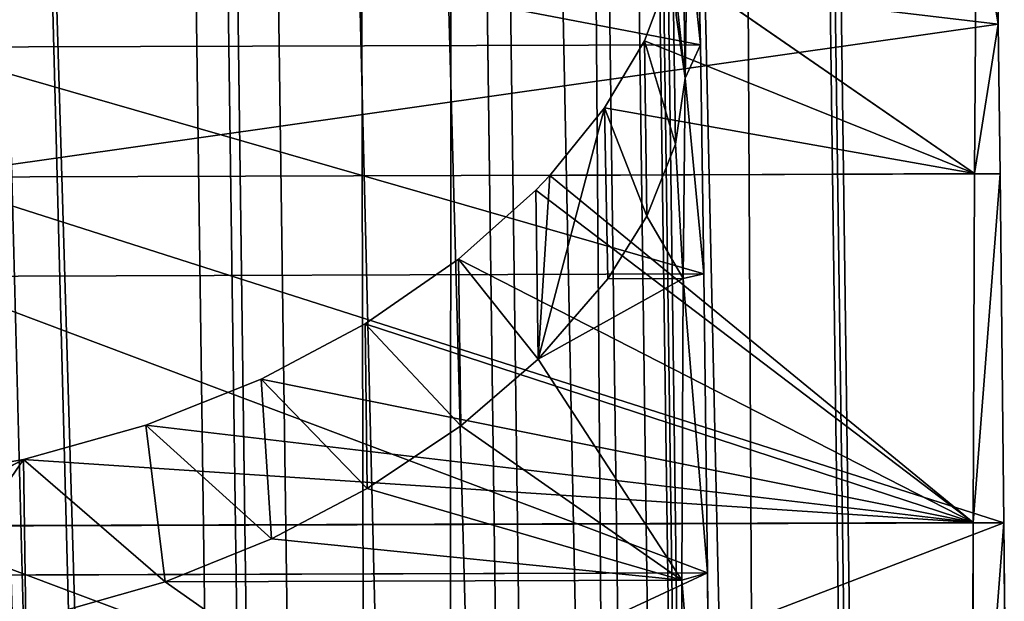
# Model space of a CAD drawing. Extents: x 0 to 230, y 0 to 588.
# Tile 208 of 256: x 112.93 to 118.96, y 223.67 to 227.23. Entities that reach past the tile are written whole.
import ezdxf

# ---------------------------------------------------------------- set-up
doc = ezdxf.new("R2010")
doc.units = 0
doc.header["$LTSCALE"] = 25.4
doc.layers.get('0').update_dxf_attribs({"color": 13, "linetype": 'CONTINUOUS'})

# ---------------------------------------------------------------- blocks, each defined once
blk = doc.blocks.new('VIPER-I-6512-6513_STL_3')
at = {"color": 250}
for p, q in [((-14.1629, 310.9639, 751.3073), (-12.0335, 153.2887, 501.9903)), ((-14.1629, 310.9639, 751.3073), (-12.0335, 153.2887, 501.9903)), ((-12.3297, 152.4043, 502.547), (-14.4591, 310.0796, 751.8641)), ((-12.3297, 152.4043, 502.547), (-14.4591, 310.0796, 751.8641)), ((-11.9404, 309.8515, 752.0298), (-9.811, 152.1763, 502.7127)), ((-11.9404, 309.8515, 752.0298), (-9.811, 152.1763, 502.7127)), ((-10.59, 151.5336, 503.1125), (-12.7194, 309.2088, 752.4296)), ((-10.59, 151.5336, 503.1125), (-12.7194, 309.2088, 752.4296)), ((-10.6788, 307.9464, 753.2454), (-8.5494, 150.2712, 503.9284)), ((-10.6788, 307.9464, 753.2454), (-8.5494, 150.2712, 503.9284)), ((-9.6025, 150.0424, 504.0641), (-11.7319, 307.7176, 753.3811)), ((-9.6025, 150.0424, 504.0641), (-11.7319, 307.7176, 753.3811)), ((-11.7611, 306.0054, 754.4637), (-9.6317, 148.3302, 505.1467)), ((-11.7611, 306.0054, 754.4637), (-9.6317, 148.3302, 505.1467)), ((-10.7161, 305.7591, 754.6284), (-8.5867, 148.0839, 505.3114)), ((-10.7161, 305.7591, 754.6284), (-8.5867, 148.0839, 505.3114)), ((-10.6698, 146.8558, 506.0703), (-12.7992, 304.531, 755.3873)), ((-10.6698, 146.8558, 506.0703), (-12.7992, 304.531, 755.3873)), ((-12.0423, 303.8755, 755.8083), (-9.9129, 146.2003, 506.4913)), ((-12.0423, 303.8755, 755.8083), (-9.9129, 146.2003, 506.4913)), ((-12.4387, 146.0143, 506.5873), (-14.5681, 303.6895, 755.9044)), ((-12.4387, 146.0143, 506.5873), (-14.5681, 303.6895, 755.9044)), ((-14.3021, 302.8005, 756.4689), (-12.1727, 145.1253, 507.1519)), ((-14.3021, 302.8005, 756.4689), (-12.1727, 145.1253, 507.1519)), ((-10.5706, 235.8726, 626.7093), (-10.5924, 236.8083, 629.5939)), ((-10.5706, 235.8726, 626.7093), (-10.5924, 236.8083, 629.5939)), ((-8.8919, 235.0838, 645.7734), (-8.8798, 236.8039, 643.053)), ((-8.8919, 235.0838, 645.7734), (-8.8798, 236.8039, 643.053)), ((-8.7473, 235.9979, 623.0696), (-15.3588, 236.782, 624.4215)), ((-8.7473, 235.9979, 623.0696), (-15.3588, 236.782, 624.4215)), ((-10.6797, 236.7981, 643.0413), (-10.6645, 235.6682, 641.2547)), ((-10.6797, 236.7981, 643.0413), (-10.6645, 235.6682, 641.2547)), ((-8.7589, 236.8033, 624.4644), (-8.7473, 235.9979, 623.0696)), ((-8.7589, 236.8033, 624.4644), (-8.7473, 235.9979, 623.0696)), ((-10.6504, 236.6282, 638.606), (-10.6645, 235.6682, 641.2547)), ((-10.6504, 236.6282, 638.606), (-10.6645, 235.6682, 641.2547)), ((-10.7391, 236.359, 643.8331), (-10.9127, 235.8955, 644.5859)), ((-10.7391, 236.359, 643.8331), (-10.9127, 235.8955, 644.5859)), ((-8.8919, 235.0838, 645.7734), (-10.7391, 236.359, 643.8331)), ((-8.8919, 235.0838, 645.7734), (-10.7391, 236.359, 643.8331)), ((-10.7391, 236.359, 643.8331), (-10.7234, 235.2638, 642.0897)), ((-10.7391, 236.359, 643.8331), (-10.7234, 235.2638, 642.0897)), ((-10.6645, 235.6682, 641.2547), (-10.7183, 236.0528, 640.3391)), ((-10.6645, 235.6682, 641.2547), (-10.7183, 236.0528, 640.3391)), ((-8.7473, 235.9979, 623.0696), (-15.3355, 235.0616, 621.7013)), ((-8.7473, 235.9979, 623.0696), (-15.3355, 235.0616, 621.7013)), ((-8.7473, 235.9979, 623.0696), (-8.7357, 235.0829, 621.7442)), ((-8.7473, 235.9979, 623.0696), (-8.7357, 235.0829, 621.7442)), ((-15.3705, 235.8571, 626.6781), (-10.5706, 235.8726, 626.7093)), ((-15.3705, 235.8571, 626.6781), (-10.5706, 235.8726, 626.7093)), ((-10.9127, 235.8955, 644.5859), (-11.157, 235.4853, 645.1943)), ((-10.9127, 235.8955, 644.5859), (-11.157, 235.4853, 645.1943)), ((-10.9127, 235.8955, 644.5859), (-8.8919, 235.0838, 645.7734)), ((-10.9127, 235.8955, 644.5859), (-8.8919, 235.0838, 645.7734)), ((-10.9127, 235.8955, 644.5859), (-10.8983, 234.8236, 642.8909)), ((-10.9127, 235.8955, 644.5859), (-10.8983, 234.8236, 642.8909)), ((-10.5486, 234.4708, 624.0201), (-10.5706, 235.8726, 626.7093)), ((-10.5486, 234.4708, 624.0201), (-10.5706, 235.8726, 626.7093)), ((-10.7234, 235.2638, 642.0897), (-10.6645, 235.6682, 641.2547)), ((-10.7234, 235.2638, 642.0897), (-10.6645, 235.6682, 641.2547)), ((-10.6645, 235.6682, 641.2547), (-10.6753, 234.4415, 643.5214)), ((-10.6645, 235.6682, 641.2547), (-10.6753, 234.4415, 643.5214)), ((-11.157, 235.4853, 645.1943), (-11.5639, 233.9495, 644.2446)), ((-11.157, 235.4853, 645.1943), (-11.5639, 233.9495, 644.2446)), ((-11.157, 235.4853, 645.1943), (-11.4921, 235.0724, 645.7604)), ((-11.157, 235.4853, 645.1943), (-11.4921, 235.0724, 645.7604)), ((-11.157, 235.4853, 645.1943), (-8.8919, 235.0838, 645.7734)), ((-11.157, 235.4853, 645.1943), (-8.8919, 235.0838, 645.7734)), ((-11.157, 235.4853, 645.1943), (-11.1374, 234.44, 643.5184)), ((-11.157, 235.4853, 645.1943), (-11.1374, 234.44, 643.5184)), ((-10.8983, 234.8236, 642.8909), (-10.7234, 235.2638, 642.0897)), ((-10.8983, 234.8236, 642.8909), (-10.7234, 235.2638, 642.0897)), ((-10.6753, 234.4415, 643.5214), (-10.7234, 235.2638, 642.0897)), ((-10.6753, 234.4415, 643.5214), (-10.7234, 235.2638, 642.0897)), ((-8.7357, 235.0829, 621.7442), (-15.3355, 235.0616, 621.7013)), ((-8.7357, 235.0829, 621.7442), (-15.3355, 235.0616, 621.7013)), ((-11.4921, 235.0724, 645.7604), (-11.5779, 234.9826, 645.8781)), ((-11.4921, 235.0724, 645.7604), (-11.5779, 234.9826, 645.8781)), ((-11.4921, 235.0724, 645.7604), (-11.5639, 233.9495, 644.2446)), ((-11.4921, 235.0724, 645.7604), (-11.5639, 233.9495, 644.2446)), ((-11.4921, 235.0724, 645.7604), (-8.8919, 235.0838, 645.7734)), ((-11.4921, 235.0724, 645.7604), (-8.8919, 235.0838, 645.7734)), ((-11.4921, 235.0724, 645.7604), (-8.9007, 232.9495, 648.1827)), ((-11.4921, 235.0724, 645.7604), (-8.9007, 232.9495, 648.1827)), ((-8.9007, 232.9495, 648.1827), (-8.8919, 235.0838, 645.7734)), ((-8.9007, 232.9495, 648.1827), (-8.8919, 235.0838, 645.7734)), ((-8.7357, 235.0829, 621.7442), (-8.7132, 232.9485, 619.3352)), ((-8.7357, 235.0829, 621.7442), (-8.7132, 232.9485, 619.3352)), ((-11.5779, 234.9826, 645.8781), (-12.0514, 234.5602, 646.4073)), ((-11.5779, 234.9826, 645.8781), (-12.0514, 234.5602, 646.4073)), ((-11.5779, 234.9826, 645.8781), (-8.9007, 232.9495, 648.1827)), ((-11.5779, 234.9826, 645.8781), (-8.9007, 232.9495, 648.1827)), ((-11.5779, 234.9826, 645.8781), (-11.5639, 233.9495, 644.2446)), ((-11.5779, 234.9826, 645.8781), (-11.5639, 233.9495, 644.2446)), ((-11.1374, 234.44, 643.5184), (-10.8983, 234.8236, 642.8909)), ((-11.1374, 234.44, 643.5184), (-10.8983, 234.8236, 642.8909)), ((-10.6753, 234.4415, 643.5214), (-10.8983, 234.8236, 642.8909)), ((-10.6753, 234.4415, 643.5214), (-10.8983, 234.8236, 642.8909)), ((-12.0514, 234.5602, 646.4073), (-12.6229, 234.1655, 646.8688)), ((-12.0514, 234.5602, 646.4073), (-12.6229, 234.1655, 646.8688)), ((-8.9007, 232.9495, 648.1827), (-12.0514, 234.5602, 646.4073)), ((-8.9007, 232.9495, 648.1827), (-12.0514, 234.5602, 646.4073)), ((-12.0514, 234.5602, 646.4073), (-12.0374, 233.5409, 644.7952)), ((-12.0514, 234.5602, 646.4073), (-12.0374, 233.5409, 644.7952)), ((-15.3485, 234.4553, 623.9889), (-10.5486, 234.4708, 624.0201)), ((-15.3485, 234.4553, 623.9889), (-10.5486, 234.4708, 624.0201)), ((-10.527, 232.6419, 621.601), (-10.5486, 234.4708, 624.0201)), ((-10.527, 232.6419, 621.601), (-10.5486, 234.4708, 624.0201)), ((-11.5639, 233.9495, 644.2446), (-10.6753, 234.4415, 643.5214)), ((-11.5639, 233.9495, 644.2446), (-10.6753, 234.4415, 643.5214)), ((-11.5639, 233.9495, 644.2446), (-11.1374, 234.44, 643.5184)), ((-11.5639, 233.9495, 644.2446), (-11.1374, 234.44, 643.5184)), ((-11.1374, 234.44, 643.5184), (-10.6753, 234.4415, 643.5214)), ((-11.1374, 234.44, 643.5184), (-10.6753, 234.4415, 643.5214)), ((-10.6753, 234.4415, 643.5214), (-10.6851, 232.5964, 645.9451)), ((-10.6753, 234.4415, 643.5214), (-10.6851, 232.5964, 645.9451)), ((-12.6229, 234.1655, 646.8688), (-13.2582, 233.8273, 647.2411)), ((-12.6229, 234.1655, 646.8688), (-13.2582, 233.8273, 647.2411)), ((-12.6229, 234.1655, 646.8688), (-8.9007, 232.9495, 648.1827)), ((-12.6229, 234.1655, 646.8688), (-8.9007, 232.9495, 648.1827)), ((-12.6229, 234.1655, 646.8688), (-12.6093, 233.1569, 645.274)), ((-12.6229, 234.1655, 646.8688), (-12.6093, 233.1569, 645.274)), ((-12.0374, 233.5409, 644.7952), (-11.5639, 233.9495, 644.2446)), ((-12.0374, 233.5409, 644.7952), (-11.5639, 233.9495, 644.2446)), ((-11.5639, 233.9495, 644.2446), (-10.6851, 232.5964, 645.9451)), ((-11.5639, 233.9495, 644.2446), (-10.6851, 232.5964, 645.9451)), ((-13.2582, 233.8273, 647.2411), (-13.9655, 233.5448, 647.5362)), ((-13.2582, 233.8273, 647.2411), (-13.9655, 233.5448, 647.5362)), ((-13.2582, 233.8273, 647.2411), (-8.9007, 232.9495, 648.1827)), ((-13.2582, 233.8273, 647.2411), (-8.9007, 232.9495, 648.1827)), ((-13.2582, 233.8273, 647.2411), (-13.196, 232.849, 645.6337)), ((-13.2582, 233.8273, 647.2411), (-13.196, 232.849, 645.6337)), ((-13.2582, 233.8273, 647.2411), (-12.6093, 233.1569, 645.274)), ((-13.2582, 233.8273, 647.2411), (-12.6093, 233.1569, 645.274)), ((-13.9655, 233.5448, 647.5362), (-14.714, 233.3344, 647.746)), ((-13.9655, 233.5448, 647.5362), (-14.714, 233.3344, 647.746)), ((-13.9655, 233.5448, 647.5362), (-8.9007, 232.9495, 648.1827)), ((-13.9655, 233.5448, 647.5362), (-8.9007, 232.9495, 648.1827)), ((-13.9655, 233.5448, 647.5362), (-13.8459, 232.5862, 645.9246)), ((-13.9655, 233.5448, 647.5362), (-13.8459, 232.5862, 645.9246)), ((-13.9655, 233.5448, 647.5362), (-13.196, 232.849, 645.6337)), ((-13.9655, 233.5448, 647.5362), (-13.196, 232.849, 645.6337)), ((-12.6093, 233.1569, 645.274), (-12.0374, 233.5409, 644.7952)), ((-12.6093, 233.1569, 645.274), (-12.0374, 233.5409, 644.7952)), ((-12.0374, 233.5409, 644.7952), (-10.6851, 232.5964, 645.9451)), ((-12.0374, 233.5409, 644.7952), (-10.6851, 232.5964, 645.9451)), ((-15.5005, 232.9282, 648.1398), (-14.714, 233.3344, 647.746)), ((-15.5005, 232.9282, 648.1398), (-14.714, 233.3344, 647.746)), ((-14.714, 233.3344, 647.746), (-15.4997, 233.1993, 647.8743)), ((-14.714, 233.3344, 647.746), (-15.4997, 233.1993, 647.8743)), ((-14.714, 233.3344, 647.746), (-8.9007, 232.9495, 648.1827)), ((-14.714, 233.3344, 647.746), (-8.9007, 232.9495, 648.1827)), ((-14.714, 233.3344, 647.746), (-14.7002, 232.3437, 646.1793)), ((-14.714, 233.3344, 647.746), (-14.7002, 232.3437, 646.1793)), ((-14.714, 233.3344, 647.746), (-13.8459, 232.5862, 645.9246)), ((-14.714, 233.3344, 647.746), (-13.8459, 232.5862, 645.9246)), ((-13.196, 232.849, 645.6337), (-12.6093, 233.1569, 645.274)), ((-13.196, 232.849, 645.6337), (-12.6093, 233.1569, 645.274)), ((-12.6093, 233.1569, 645.274), (-10.6851, 232.5964, 645.9451)), ((-12.6093, 233.1569, 645.274), (-10.6851, 232.5964, 645.9451)), ((-15.5005, 232.9282, 648.1398), (-8.9007, 232.9495, 648.1827)), ((-15.5005, 232.9282, 648.1398), (-8.9007, 232.9495, 648.1827)), ((-8.7132, 232.9485, 619.3352), (-15.313, 232.9272, 619.2923)), ((-8.7132, 232.9485, 619.3352), (-15.313, 232.9272, 619.2923)), ((-8.9059, 230.4564, 650.2184), (-8.9007, 232.9495, 648.1827)), ((-8.9059, 230.4564, 650.2184), (-8.9007, 232.9495, 648.1827)), ((-8.7132, 232.9485, 619.3352), (-8.6919, 230.4552, 617.2997)), ((-8.7132, 232.9485, 619.3352), (-8.6919, 230.4552, 617.2997)), ((-13.8459, 232.5862, 645.9246), (-13.196, 232.849, 645.6337)), ((-13.8459, 232.5862, 645.9246), (-13.196, 232.849, 645.6337)), ((-10.6851, 232.5964, 645.9451), (-13.196, 232.849, 645.6337)), ((-10.6851, 232.5964, 645.9451), (-13.196, 232.849, 645.6337)), ((-15.3268, 232.6264, 621.5698), (-10.527, 232.6419, 621.601)), ((-15.3268, 232.6264, 621.5698), (-10.527, 232.6419, 621.601)), ((-14.7002, 232.3437, 646.1793), (-13.8459, 232.5862, 645.9246)), ((-14.7002, 232.3437, 646.1793), (-13.8459, 232.5862, 645.9246)), ((-10.6851, 232.5964, 645.9451), (-13.8459, 232.5862, 645.9246)), ((-10.6851, 232.5964, 645.9451), (-13.8459, 232.5862, 645.9246)), ((-10.6914, 230.3729, 648.0271), (-13.8459, 232.5862, 645.9246)), ((-10.6914, 230.3729, 648.0271), (-13.8459, 232.5862, 645.9246)), ((-10.6851, 232.5964, 645.9451), (-10.6914, 230.3729, 648.0271)), ((-10.6851, 232.5964, 645.9451), (-10.6914, 230.3729, 648.0271)), ((-10.5063, 230.4367, 619.5191), (-10.527, 232.6419, 621.601)), ((-10.5063, 230.4367, 619.5191), (-10.527, 232.6419, 621.601))]:
    blk.add_line(p, q, dxfattribs=at)
at = {"color": 7}
mesh = blk.add_polyface(dxfattribs=at)
corners = [(-16.8812, 152.2352, 502.6151), (-16.7507, 310.9854, 751.2716), (-14.6214, 153.3102, 501.9546), (-19.0105, 309.9104, 751.9321)]
mesh.append_faces([[corners[k] for k in face] for face in [(0, 1, 2), (1, 0, 3)]], dxfattribs={"vtx0": -1, "color": 7})
mesh = blk.add_polyface(dxfattribs=at)
corners = [(-16.7507, 310.9854, 751.2716), (-12.0335, 153.2887, 501.9903), (-14.6214, 153.3102, 501.9546), (-14.1629, 310.9639, 751.3073)]
mesh.append_faces([[corners[k] for k in face] for face in [(0, 1, 2), (1, 0, 3)]], dxfattribs={"vtx0": -1, "color": 7})
mesh = blk.add_polyface(dxfattribs=at)
corners = [(-14.1629, 310.9639, 751.3073), (-9.811, 152.1763, 502.7127), (-12.0335, 153.2887, 501.9903), (-11.9404, 309.8515, 752.0298)]
mesh.append_faces([[corners[k] for k in face] for face in [(0, 1, 2), (1, 0, 3)]], dxfattribs={"vtx0": -1, "color": 7})
mesh = blk.add_polyface(dxfattribs=at)
corners = [(-16.4848, 310.0964, 751.8361), (-16.1243, 151.5797, 503.0361), (-14.3554, 152.4212, 502.5191), (-18.2537, 309.2549, 752.3531)]
mesh.append_faces([[corners[k] for k in face] for face in [(0, 1, 2), (1, 0, 3)]], dxfattribs={"vtx0": -1, "color": 7})
mesh = blk.add_polyface(dxfattribs=at)
corners = [(-12.3297, 152.4043, 502.547), (-16.4848, 310.0964, 751.8361), (-14.3554, 152.4212, 502.5191), (-14.4591, 310.0796, 751.8641)]
mesh.append_faces([[corners[k] for k in face] for face in [(0, 1, 2), (1, 0, 3)]], dxfattribs={"vtx0": -1, "color": 7})
mesh = blk.add_polyface(dxfattribs=at)
corners = [(-10.59, 151.5336, 503.1125), (-14.4591, 310.0796, 751.8641), (-12.3297, 152.4043, 502.547), (-12.7194, 309.2088, 752.4296)]
mesh.append_faces([[corners[k] for k in face] for face in [(0, 1, 2), (1, 0, 3)]], dxfattribs={"vtx0": -1, "color": 7})
mesh = blk.add_polyface(dxfattribs=at)
corners = [(-9.811, 152.1763, 502.7127), (-10.6788, 307.9464, 753.2454), (-8.5494, 150.2712, 503.9284), (-11.9404, 309.8515, 752.0298)]
mesh.append_faces([[corners[k] for k in face] for face in [(0, 1, 2), (1, 0, 3)]], dxfattribs={"vtx0": -1, "color": 7})
mesh = blk.add_polyface(dxfattribs=at)
corners = [(-11.7319, 307.7176, 753.3811), (-10.59, 151.5336, 503.1125), (-9.6025, 150.0424, 504.0641), (-12.7194, 309.2088, 752.4296)]
mesh.append_faces([[corners[k] for k in face] for face in [(0, 1, 2), (1, 0, 3)]], dxfattribs={"vtx0": -1, "color": 7})
mesh = blk.add_polyface(dxfattribs=at)
corners = [(-8.5494, 150.2712, 503.9284), (-10.7161, 305.7591, 754.6284), (-8.5867, 148.0839, 505.3114), (-10.6788, 307.9464, 753.2454)]
mesh.append_faces([[corners[k] for k in face] for face in [(0, 1, 2), (1, 0, 3)]], dxfattribs={"vtx0": -1, "color": 7})
mesh = blk.add_polyface(dxfattribs=at)
corners = [(-11.7611, 306.0054, 754.4637), (-9.6025, 150.0424, 504.0641), (-9.6317, 148.3302, 505.1467), (-11.7319, 307.7176, 753.3811)]
mesh.append_faces([[corners[k] for k in face] for face in [(0, 1, 2), (1, 0, 3)]], dxfattribs={"vtx0": -1, "color": 7})
mesh = blk.add_polyface(dxfattribs=at)
corners = [(-12.7992, 304.531, 755.3873), (-9.6317, 148.3302, 505.1467), (-10.6698, 146.8558, 506.0703), (-11.7611, 306.0054, 754.4637)]
mesh.append_faces([[corners[k] for k in face] for face in [(0, 1, 2), (1, 0, 3)]], dxfattribs={"vtx0": -1, "color": 7})
mesh = blk.add_polyface(dxfattribs=at)
corners = [(-8.5867, 148.0839, 505.3114), (-12.0423, 303.8755, 755.8083), (-9.9129, 146.2003, 506.4913), (-10.7161, 305.7591, 754.6284)]
mesh.append_faces([[corners[k] for k in face] for face in [(0, 1, 2), (1, 0, 3)]], dxfattribs={"vtx0": -1, "color": 7})
mesh = blk.add_polyface(dxfattribs=at)
corners = [(-18.3335, 304.5771, 755.3109), (-14.4644, 146.0312, 506.5594), (-16.2041, 146.9019, 505.9938), (-16.5938, 303.7064, 755.8764)]
mesh.append_faces([[corners[k] for k in face] for face in [(0, 1, 2), (1, 0, 3)]], dxfattribs={"vtx0": -1, "color": 7})
mesh = blk.add_polyface(dxfattribs=at)
corners = [(-12.4387, 146.0143, 506.5873), (-12.7992, 304.531, 755.3873), (-10.6698, 146.8558, 506.0703), (-14.5681, 303.6895, 755.9044)]
mesh.append_faces([[corners[k] for k in face] for face in [(0, 1, 2), (1, 0, 3)]], dxfattribs={"vtx0": -1, "color": 7})
mesh = blk.add_polyface(dxfattribs=at)
corners = [(-12.0423, 303.8755, 755.8083), (-12.1727, 145.1253, 507.1519), (-9.9129, 146.2003, 506.4913), (-14.3021, 302.8005, 756.4689)]
mesh.append_faces([[corners[k] for k in face] for face in [(0, 1, 2), (1, 0, 3)]], dxfattribs={"vtx0": -1, "color": 7})
mesh = blk.add_polyface(dxfattribs=at)
corners = [(-16.5938, 303.7064, 755.8764), (-12.4387, 146.0143, 506.5873), (-14.4644, 146.0312, 506.5594), (-14.5681, 303.6895, 755.9044)]
mesh.append_faces([[corners[k] for k in face] for face in [(0, 1, 2), (1, 0, 3)]], dxfattribs={"vtx0": -1, "color": 7})
mesh = blk.add_polyface(dxfattribs=at)
corners = [(-12.1727, 145.1253, 507.1519), (-16.89, 302.8221, 756.4331), (-14.7606, 145.1469, 507.1161), (-14.3021, 302.8005, 756.4689)]
mesh.append_faces([[corners[k] for k in face] for face in [(0, 1, 2), (1, 0, 3)]], dxfattribs={"vtx0": -1, "color": 7})
mesh = blk.add_polyface(dxfattribs=at)
corners = [(-8.6685, 199.6757, 628.9745), (-8.7084, 199.1596, 635.3701), (-8.6875, 199.1595, 632.1515), (-8.7307, 199.676, 638.547), (-8.652, 200.6948, 625.9216), (-8.7539, 200.6954, 641.5999), (-8.6383, 202.1905, 623.0715), (-8.7772, 202.1912, 644.4497), (-8.6278, 204.124, 620.4984), (-8.8002, 204.1249, 647.0227), (-8.6208, 206.4452, 618.2686), (-8.8222, 206.4463, 649.2522), (-8.6174, 209.094, 616.4401), (-8.8426, 209.0952, 651.0804), (-8.6178, 212.0019, 615.0602), (-8.861, 212.0032, 652.46), (-8.622, 215.0934, 614.1646), (-8.8767, 215.0948, 653.3553), (-8.7513, 216.3113, 633.4543), (-8.6297, 218.2886, 613.7764), (-8.7478, 216.449, 632.8427), (-8.745, 216.7194, 632.277), (-8.743, 217.1089, 631.7856), (-8.742, 217.598, 631.3933), (-8.7421, 218.1621, 631.1196), (-8.7431, 218.773, 630.9783), (-8.641, 221.5046, 613.9058), (-8.7451, 219.4, 630.9764), (-8.748, 220.0117, 631.1142), (-8.7516, 220.5773, 631.3846), (-8.7557, 221.0687, 631.774), (-8.7602, 221.461, 632.2631), (-8.7647, 221.7347, 632.8272), (-8.6553, 224.6582, 614.5494), (-8.7691, 221.876, 633.438), (-8.7732, 221.8779, 634.065), (-8.7554, 216.3131, 634.0814), (-8.8896, 218.29, 653.7431), (-8.7598, 216.4544, 634.6922), (-8.7644, 216.7281, 635.2563), (-8.7688, 217.1205, 635.7454), (-8.7729, 217.6118, 636.1348), (-8.7765, 218.1775, 636.4052), (-8.7794, 218.7892, 636.543), (-8.8991, 221.506, 653.6133), (-8.7814, 219.4162, 636.5411), (-8.7824, 220.0271, 636.3998), (-8.7825, 220.5912, 636.1261), (-8.7815, 221.0802, 635.7338), (-8.7796, 221.4697, 635.2424), (-8.7768, 221.7401, 634.6767), (-8.9051, 224.6596, 652.9694), (-8.6724, 227.6678, 615.6906), (-8.9074, 227.669, 651.8278), (-8.6919, 230.4552, 617.2997), (-8.9059, 230.4564, 650.2184), (-8.7132, 232.9485, 619.3352), (-8.9007, 232.9495, 648.1827), (-8.7357, 235.0829, 621.7442), (-8.8919, 235.0838, 645.7734), (-8.7473, 235.9979, 623.0696), (-8.8798, 236.8039, 643.053), (-8.7589, 236.8033, 624.4644), (-8.7823, 238.065, 627.4254), (-8.8646, 238.0654, 640.0919), (-8.8051, 238.8354, 630.5504), (-8.8468, 238.8356, 636.9667), (-8.8268, 239.0945, 633.7586)]
mesh.append_faces([[corners[k] for k in face] for face in [(0, 1, 2), (66, 65, 67)]], dxfattribs={"vtx0": -1, "color": 7})
mesh.append_faces([[corners[k] for k in face] for face in [(1, 0, 3), (3, 4, 5), (5, 6, 7), (7, 8, 9), (9, 10, 11), (11, 12, 13), (13, 14, 15), (15, 16, 17), (18, 19, 20), (20, 19, 21), (21, 19, 22), (22, 19, 23), (23, 19, 24), (24, 19, 25), (25, 26, 27), (27, 26, 28), (28, 26, 29), (29, 26, 30), (30, 26, 31), (31, 26, 32), (32, 33, 34), (34, 33, 35), (17, 36, 37), (36, 17, 18), (37, 43, 44), (44, 50, 51), (51, 52, 53), (53, 54, 55), (55, 56, 57), (57, 58, 59), (59, 60, 61), (61, 63, 64), (64, 65, 66)]], dxfattribs={"vtx0": -1, "vtx1": -1, "color": 7})
mesh.append_faces([[corners[k] for k in face] for face in [(17, 16, 18), (51, 35, 33)]], dxfattribs={"vtx0": -1, "vtx1": -1, "vtx2": -1, "color": 7})
mesh.append_faces([[corners[k] for k in face] for face in [(3, 0, 4), (5, 4, 6), (7, 6, 8), (9, 8, 10), (11, 10, 12), (13, 12, 14), (15, 14, 16), (18, 16, 19), (25, 19, 26), (32, 26, 33), (37, 36, 38), (37, 38, 39), (37, 39, 40), (37, 40, 41), (37, 41, 42), (37, 42, 43), (44, 43, 45), (44, 45, 46), (44, 46, 47), (44, 47, 48), (44, 48, 49), (44, 49, 50), (51, 50, 35), (51, 33, 52), (53, 52, 54), (55, 54, 56), (57, 56, 58), (59, 58, 60), (61, 60, 62), (61, 62, 63), (64, 63, 65)]], dxfattribs={"vtx0": -1, "vtx2": -1, "color": 7})
mesh = blk.add_polyface(dxfattribs=at)
corners = [(-10.5319, 201.3631, 637.8759), (-10.4913, 200.9917, 631.8166), (-10.5109, 200.923, 634.8618), (-10.4737, 201.5674, 628.8254), (-10.5537, 202.2998, 640.7743), (-10.4586, 202.6338, 625.9722), (-10.5758, 203.7067, 643.476), (-10.4464, 204.1612, 623.3367), (-10.5976, 205.5446, 645.905), (-10.4374, 206.1068, 620.9929), (-10.6183, 207.7618, 647.9936), (-10.432, 208.416, 619.0064), (-10.6374, 210.2964, 649.6831), (-10.4301, 211.0242, 617.4328), (-10.6545, 213.0772, 650.9263), (-10.432, 213.8583, 616.3163), (-10.5544, 214.7899, 634.6861), (-10.669, 216.0264, 651.6882), (-10.5443, 214.7284, 633.1593), (-10.5655, 215.37, 636.0998), (-10.5762, 216.3987, 637.2298), (-10.6804, 219.0614, 651.9476), (-10.5851, 217.7517, 637.9399), (-10.5914, 219.2661, 638.1443), (-10.6886, 222.0972, 651.6972), (-10.5941, 220.7591, 637.8185), (-10.5929, 222.0506, 637.0018), (-10.5881, 222.9848, 635.7925), (-10.6932, 225.0487, 650.944), (-10.5801, 223.4492, 634.3367), (-10.4375, 216.8389, 615.688), (-10.5364, 215.1927, 631.7035), (-10.5315, 216.127, 630.4943), (-10.5304, 217.4185, 629.6775), (-10.445, 219.4126, 615.5513), (-10.5331, 218.9115, 629.3517), (-10.5393, 220.4258, 629.5561), (-10.4557, 222.2173, 615.8192), (-10.5483, 221.7789, 630.2662), (-10.5589, 222.8075, 631.3962), (-10.4702, 225.151, 616.5875), (-10.57, 223.3876, 632.8099), (-10.6942, 227.8333, 649.7091), (-10.4872, 227.9164, 617.8324), (-10.6914, 230.3729, 648.0271), (-10.5063, 230.4367, 619.5191), (-10.6851, 232.5964, 645.9451), (-10.527, 232.6419, 621.601), (-10.6753, 234.4415, 643.5214), (-10.5486, 234.4708, 624.0201), (-10.6645, 235.6682, 641.2547), (-10.5706, 235.8726, 626.7093), (-10.6504, 236.6282, 638.606), (-10.5924, 236.8083, 629.5939), (-10.6328, 237.1915, 635.626), (-10.6133, 237.2521, 632.594)]
mesh.append_faces([[corners[k] for k in face] for face in [(0, 1, 2), (53, 54, 55)]], dxfattribs={"vtx0": -1, "color": 7})
mesh.append_faces([[corners[k] for k in face] for face in [(1, 0, 3), (3, 4, 5), (5, 6, 7), (7, 8, 9), (9, 10, 11), (11, 12, 13), (13, 14, 15), (16, 17, 19), (19, 17, 20), (20, 21, 22), (22, 21, 23), (23, 24, 25), (25, 24, 26), (26, 24, 27), (27, 28, 29), (30, 33, 34), (34, 36, 37), (37, 39, 40), (40, 42, 43), (43, 44, 45), (45, 46, 47), (47, 48, 49), (49, 50, 51), (51, 52, 53)]], dxfattribs={"vtx0": -1, "vtx1": -1, "color": 7})
mesh.append_faces([[corners[k] for k in face] for face in [(15, 14, 16), (40, 29, 28)]], dxfattribs={"vtx0": -1, "vtx1": -1, "vtx2": -1, "color": 7})
mesh.append_faces([[corners[k] for k in face] for face in [(3, 0, 4), (5, 4, 6), (7, 6, 8), (9, 8, 10), (11, 10, 12), (13, 12, 14), (16, 14, 17), (15, 16, 18), (20, 17, 21), (23, 21, 24), (27, 24, 28), (18, 30, 15), (30, 18, 31), (30, 31, 32), (30, 32, 33), (34, 33, 35), (34, 35, 36), (37, 36, 38), (37, 38, 39), (40, 39, 41), (40, 41, 29), (40, 28, 42), (43, 42, 44), (45, 44, 46), (47, 46, 48), (49, 48, 50), (51, 50, 52), (53, 52, 54)]], dxfattribs={"vtx0": -1, "vtx2": -1, "color": 7})
mesh = blk.add_polyface(dxfattribs=at)
corners = [(-10.6797, 236.7981, 643.0413), (-10.7183, 236.0528, 640.3391), (-10.6645, 235.6682, 641.2547), (-10.7338, 237.2199, 642.1882)]
mesh.append_faces([[corners[k] for k in face] for face in [(0, 1, 2), (1, 0, 3)]], dxfattribs={"vtx0": -1, "color": 7})
mesh = blk.add_polyface(dxfattribs=at)
corners = [(-10.5706, 235.8726, 626.7093), (-15.3922, 236.7929, 629.5627), (-15.3705, 235.8571, 626.6781), (-10.5924, 236.8083, 629.5939)]
mesh.append_faces([[corners[k] for k in face] for face in [(0, 1, 2), (1, 0, 3)]], dxfattribs={"vtx0": -1, "color": 7})
mesh = blk.add_polyface(dxfattribs=at)
corners = [(-8.8919, 235.0838, 645.7734), (-8.8798, 236.8039, 643.053), (-10.7391, 236.359, 643.8331)]
mesh.append_faces([[corners[k] for k in face] for face in [(0, 1, 2)]], dxfattribs={"color": 7})
mesh = blk.add_polyface(dxfattribs=at)
corners = [(-8.7589, 236.8033, 624.4644), (-8.7473, 235.9979, 623.0696), (-15.3588, 236.782, 624.4215)]
mesh.append_faces([[corners[k] for k in face] for face in [(0, 1, 2)]], dxfattribs={"color": 7})
mesh = blk.add_polyface(dxfattribs=at)
corners = [(-15.3588, 236.782, 624.4215), (-8.7473, 235.9979, 623.0696), (-15.3355, 235.0616, 621.7013)]
mesh.append_faces([[corners[k] for k in face] for face in [(0, 1, 2)]], dxfattribs={"color": 7})
mesh = blk.add_polyface(dxfattribs=at)
corners = [(-10.7391, 236.359, 643.8331), (-10.6645, 235.6682, 641.2547), (-10.7234, 235.2638, 642.0897), (-10.6797, 236.7981, 643.0413)]
mesh.append_faces([[corners[k] for k in face] for face in [(0, 1, 2), (1, 0, 3)]], dxfattribs={"vtx0": -1, "color": 7})
mesh = blk.add_polyface(dxfattribs=at)
corners = [(-10.6645, 235.6682, 641.2547), (-10.7183, 236.0528, 640.3391), (-10.6504, 236.6282, 638.606)]
mesh.append_faces([[corners[k] for k in face] for face in [(0, 1, 2)]], dxfattribs={"color": 7})
mesh = blk.add_polyface(dxfattribs=at)
corners = [(-8.8919, 235.0838, 645.7734), (-10.7391, 236.359, 643.8331), (-10.9127, 235.8955, 644.5859)]
mesh.append_faces([[corners[k] for k in face] for face in [(0, 1, 2)]], dxfattribs={"color": 7})
mesh = blk.add_polyface(dxfattribs=at)
corners = [(-10.9127, 235.8955, 644.5859), (-10.7234, 235.2638, 642.0897), (-10.8983, 234.8236, 642.8909), (-10.7391, 236.359, 643.8331)]
mesh.append_faces([[corners[k] for k in face] for face in [(0, 1, 2), (1, 0, 3)]], dxfattribs={"vtx0": -1, "color": 7})
mesh = blk.add_polyface(dxfattribs=at)
corners = [(-8.7473, 235.9979, 623.0696), (-8.7357, 235.0829, 621.7442), (-15.3355, 235.0616, 621.7013)]
mesh.append_faces([[corners[k] for k in face] for face in [(0, 1, 2)]], dxfattribs={"color": 7})
mesh = blk.add_polyface(dxfattribs=at)
corners = [(-10.5486, 234.4708, 624.0201), (-15.3705, 235.8571, 626.6781), (-15.3485, 234.4553, 623.9889), (-10.5706, 235.8726, 626.7093)]
mesh.append_faces([[corners[k] for k in face] for face in [(0, 1, 2), (1, 0, 3)]], dxfattribs={"vtx0": -1, "color": 7})
mesh = blk.add_polyface(dxfattribs=at)
corners = [(-8.8919, 235.0838, 645.7734), (-10.9127, 235.8955, 644.5859), (-11.157, 235.4853, 645.1943)]
mesh.append_faces([[corners[k] for k in face] for face in [(0, 1, 2)]], dxfattribs={"color": 7})
mesh = blk.add_polyface(dxfattribs=at)
corners = [(-11.157, 235.4853, 645.1943), (-10.8983, 234.8236, 642.8909), (-11.1374, 234.44, 643.5184), (-10.9127, 235.8955, 644.5859)]
mesh.append_faces([[corners[k] for k in face] for face in [(0, 1, 2), (1, 0, 3)]], dxfattribs={"vtx0": -1, "color": 7})
mesh = blk.add_polyface(dxfattribs=at)
corners = [(-10.6753, 234.4415, 643.5214), (-10.7234, 235.2638, 642.0897), (-10.6645, 235.6682, 641.2547)]
mesh.append_faces([[corners[k] for k in face] for face in [(0, 1, 2)]], dxfattribs={"color": 7})
mesh = blk.add_polyface(dxfattribs=at)
corners = [(-11.157, 235.4853, 645.1943), (-11.5639, 233.9495, 644.2446), (-11.4921, 235.0724, 645.7604)]
mesh.append_faces([[corners[k] for k in face] for face in [(0, 1, 2)]], dxfattribs={"color": 7})
mesh = blk.add_polyface(dxfattribs=at)
corners = [(-11.157, 235.4853, 645.1943), (-11.1374, 234.44, 643.5184), (-11.5639, 233.9495, 644.2446)]
mesh.append_faces([[corners[k] for k in face] for face in [(0, 1, 2)]], dxfattribs={"color": 7})
mesh = blk.add_polyface(dxfattribs=at)
corners = [(-8.8919, 235.0838, 645.7734), (-11.157, 235.4853, 645.1943), (-11.4921, 235.0724, 645.7604)]
mesh.append_faces([[corners[k] for k in face] for face in [(0, 1, 2)]], dxfattribs={"color": 7})
mesh = blk.add_polyface(dxfattribs=at)
corners = [(-10.6753, 234.4415, 643.5214), (-10.8983, 234.8236, 642.8909), (-10.7234, 235.2638, 642.0897)]
mesh.append_faces([[corners[k] for k in face] for face in [(0, 1, 2)]], dxfattribs={"color": 7})
mesh = blk.add_polyface(dxfattribs=at)
corners = [(-15.3355, 235.0616, 621.7013), (-8.7132, 232.9485, 619.3352), (-15.313, 232.9272, 619.2923), (-8.7357, 235.0829, 621.7442)]
mesh.append_faces([[corners[k] for k in face] for face in [(0, 1, 2), (1, 0, 3)]], dxfattribs={"vtx0": -1, "color": 7})
mesh = blk.add_polyface(dxfattribs=at)
corners = [(-8.9007, 232.9495, 648.1827), (-11.4921, 235.0724, 645.7604), (-11.5779, 234.9826, 645.8781)]
mesh.append_faces([[corners[k] for k in face] for face in [(0, 1, 2)]], dxfattribs={"color": 7})
mesh = blk.add_polyface(dxfattribs=at)
corners = [(-11.4921, 235.0724, 645.7604), (-11.5639, 233.9495, 644.2446), (-11.5779, 234.9826, 645.8781)]
mesh.append_faces([[corners[k] for k in face] for face in [(0, 1, 2)]], dxfattribs={"color": 7})
mesh = blk.add_polyface(dxfattribs=at)
corners = [(-8.9007, 232.9495, 648.1827), (-8.8919, 235.0838, 645.7734), (-11.4921, 235.0724, 645.7604)]
mesh.append_faces([[corners[k] for k in face] for face in [(0, 1, 2)]], dxfattribs={"color": 7})
mesh = blk.add_polyface(dxfattribs=at)
corners = [(-8.9007, 232.9495, 648.1827), (-11.5779, 234.9826, 645.8781), (-12.0514, 234.5602, 646.4073)]
mesh.append_faces([[corners[k] for k in face] for face in [(0, 1, 2)]], dxfattribs={"color": 7})
mesh = blk.add_polyface(dxfattribs=at)
corners = [(-12.0514, 234.5602, 646.4073), (-11.5639, 233.9495, 644.2446), (-12.0374, 233.5409, 644.7952), (-11.5779, 234.9826, 645.8781)]
mesh.append_faces([[corners[k] for k in face] for face in [(0, 1, 2), (1, 0, 3)]], dxfattribs={"vtx0": -1, "color": 7})
mesh = blk.add_polyface(dxfattribs=at)
corners = [(-10.6753, 234.4415, 643.5214), (-11.1374, 234.44, 643.5184), (-10.8983, 234.8236, 642.8909)]
mesh.append_faces([[corners[k] for k in face] for face in [(0, 1, 2)]], dxfattribs={"color": 7})
mesh = blk.add_polyface(dxfattribs=at)
corners = [(-8.9007, 232.9495, 648.1827), (-12.0514, 234.5602, 646.4073), (-12.6229, 234.1655, 646.8688)]
mesh.append_faces([[corners[k] for k in face] for face in [(0, 1, 2)]], dxfattribs={"color": 7})
mesh = blk.add_polyface(dxfattribs=at)
corners = [(-12.6229, 234.1655, 646.8688), (-12.0374, 233.5409, 644.7952), (-12.6093, 233.1569, 645.274), (-12.0514, 234.5602, 646.4073)]
mesh.append_faces([[corners[k] for k in face] for face in [(0, 1, 2), (1, 0, 3)]], dxfattribs={"vtx0": -1, "color": 7})
mesh = blk.add_polyface(dxfattribs=at)
corners = [(-10.527, 232.6419, 621.601), (-15.3485, 234.4553, 623.9889), (-15.3268, 232.6264, 621.5698), (-10.5486, 234.4708, 624.0201)]
mesh.append_faces([[corners[k] for k in face] for face in [(0, 1, 2), (1, 0, 3)]], dxfattribs={"vtx0": -1, "color": 7})
mesh = blk.add_polyface(dxfattribs=at)
corners = [(-10.6851, 232.5964, 645.9451), (-11.5639, 233.9495, 644.2446), (-10.6753, 234.4415, 643.5214)]
mesh.append_faces([[corners[k] for k in face] for face in [(0, 1, 2)]], dxfattribs={"color": 7})
mesh = blk.add_polyface(dxfattribs=at)
corners = [(-11.5639, 233.9495, 644.2446), (-11.1374, 234.44, 643.5184), (-10.6753, 234.4415, 643.5214)]
mesh.append_faces([[corners[k] for k in face] for face in [(0, 1, 2)]], dxfattribs={"color": 7})
mesh = blk.add_polyface(dxfattribs=at)
corners = [(-8.9007, 232.9495, 648.1827), (-12.6229, 234.1655, 646.8688), (-13.2582, 233.8273, 647.2411)]
mesh.append_faces([[corners[k] for k in face] for face in [(0, 1, 2)]], dxfattribs={"color": 7})
mesh = blk.add_polyface(dxfattribs=at)
corners = [(-13.2582, 233.8273, 647.2411), (-12.6229, 234.1655, 646.8688), (-12.6093, 233.1569, 645.274)]
mesh.append_faces([[corners[k] for k in face] for face in [(0, 1, 2)]], dxfattribs={"color": 7})
mesh = blk.add_polyface(dxfattribs=at)
corners = [(-10.6851, 232.5964, 645.9451), (-12.0374, 233.5409, 644.7952), (-11.5639, 233.9495, 644.2446)]
mesh.append_faces([[corners[k] for k in face] for face in [(0, 1, 2)]], dxfattribs={"color": 7})
mesh = blk.add_polyface(dxfattribs=at)
corners = [(-8.9007, 232.9495, 648.1827), (-13.2582, 233.8273, 647.2411), (-13.9655, 233.5448, 647.5362)]
mesh.append_faces([[corners[k] for k in face] for face in [(0, 1, 2)]], dxfattribs={"color": 7})
mesh = blk.add_polyface(dxfattribs=at)
corners = [(-13.9655, 233.5448, 647.5362), (-13.2582, 233.8273, 647.2411), (-13.196, 232.849, 645.6337)]
mesh.append_faces([[corners[k] for k in face] for face in [(0, 1, 2)]], dxfattribs={"color": 7})
mesh = blk.add_polyface(dxfattribs=at)
corners = [(-13.2582, 233.8273, 647.2411), (-12.6093, 233.1569, 645.274), (-13.196, 232.849, 645.6337)]
mesh.append_faces([[corners[k] for k in face] for face in [(0, 1, 2)]], dxfattribs={"color": 7})
mesh = blk.add_polyface(dxfattribs=at)
corners = [(-8.9007, 232.9495, 648.1827), (-13.9655, 233.5448, 647.5362), (-14.714, 233.3344, 647.746)]
mesh.append_faces([[corners[k] for k in face] for face in [(0, 1, 2)]], dxfattribs={"color": 7})
mesh = blk.add_polyface(dxfattribs=at)
corners = [(-14.714, 233.3344, 647.746), (-13.9655, 233.5448, 647.5362), (-13.8459, 232.5862, 645.9246)]
mesh.append_faces([[corners[k] for k in face] for face in [(0, 1, 2)]], dxfattribs={"color": 7})
mesh = blk.add_polyface(dxfattribs=at)
corners = [(-13.9655, 233.5448, 647.5362), (-13.196, 232.849, 645.6337), (-13.8459, 232.5862, 645.9246)]
mesh.append_faces([[corners[k] for k in face] for face in [(0, 1, 2)]], dxfattribs={"color": 7})
mesh = blk.add_polyface(dxfattribs=at)
corners = [(-10.6851, 232.5964, 645.9451), (-12.6093, 233.1569, 645.274), (-12.0374, 233.5409, 644.7952)]
mesh.append_faces([[corners[k] for k in face] for face in [(0, 1, 2)]], dxfattribs={"color": 7})
mesh = blk.add_polyface(dxfattribs=at)
corners = [(-14.714, 233.3344, 647.746), (-15.4997, 233.1993, 647.8743), (-15.5005, 232.9282, 648.1398)]
mesh.append_faces([[corners[k] for k in face] for face in [(0, 1, 2)]], dxfattribs={"color": 7})
mesh = blk.add_polyface(dxfattribs=at)
corners = [(-8.9007, 232.9495, 648.1827), (-14.714, 233.3344, 647.746), (-15.5005, 232.9282, 648.1398)]
mesh.append_faces([[corners[k] for k in face] for face in [(0, 1, 2)]], dxfattribs={"color": 7})
mesh = blk.add_polyface(dxfattribs=at)
corners = [(-15.4863, 232.2109, 646.3115), (-14.714, 233.3344, 647.746), (-14.7002, 232.3437, 646.1793), (-15.4997, 233.1993, 647.8743)]
mesh.append_faces([[corners[k] for k in face] for face in [(0, 1, 2), (1, 0, 3)]], dxfattribs={"vtx0": -1, "color": 7})
mesh = blk.add_polyface(dxfattribs=at)
corners = [(-14.714, 233.3344, 647.746), (-13.8459, 232.5862, 645.9246), (-14.7002, 232.3437, 646.1793)]
mesh.append_faces([[corners[k] for k in face] for face in [(0, 1, 2)]], dxfattribs={"color": 7})
mesh = blk.add_polyface(dxfattribs=at)
corners = [(-10.6851, 232.5964, 645.9451), (-13.196, 232.849, 645.6337), (-12.6093, 233.1569, 645.274)]
mesh.append_faces([[corners[k] for k in face] for face in [(0, 1, 2)]], dxfattribs={"color": 7})
mesh = blk.add_polyface(dxfattribs=at)
corners = [(-8.9059, 230.4564, 650.2184), (-15.5005, 232.9282, 648.1398), (-15.5057, 230.4351, 650.1755), (-8.9007, 232.9495, 648.1827)]
mesh.append_faces([[corners[k] for k in face] for face in [(0, 1, 2), (1, 0, 3)]], dxfattribs={"vtx0": -1, "color": 7})
mesh = blk.add_polyface(dxfattribs=at)
corners = [(-8.7132, 232.9485, 619.3352), (-15.2917, 230.434, 617.2568), (-15.313, 232.9272, 619.2923), (-8.6919, 230.4552, 617.2997)]
mesh.append_faces([[corners[k] for k in face] for face in [(0, 1, 2), (1, 0, 3)]], dxfattribs={"vtx0": -1, "color": 7})
mesh = blk.add_polyface(dxfattribs=at)
corners = [(-10.6851, 232.5964, 645.9451), (-13.8459, 232.5862, 645.9246), (-13.196, 232.849, 645.6337)]
mesh.append_faces([[corners[k] for k in face] for face in [(0, 1, 2)]], dxfattribs={"color": 7})
mesh = blk.add_polyface(dxfattribs=at)
corners = [(-15.3062, 230.4212, 619.4879), (-10.527, 232.6419, 621.601), (-15.3268, 232.6264, 621.5698), (-10.5063, 230.4367, 619.5191)]
mesh.append_faces([[corners[k] for k in face] for face in [(0, 1, 2), (1, 0, 3)]], dxfattribs={"vtx0": -1, "color": 7})
mesh = blk.add_polyface(dxfattribs=at)
corners = [(-10.6914, 230.3729, 648.0271), (-14.7002, 232.3437, 646.1793), (-13.8459, 232.5862, 645.9246)]
mesh.append_faces([[corners[k] for k in face] for face in [(0, 1, 2)]], dxfattribs={"color": 7})
mesh = blk.add_polyface(dxfattribs=at)
corners = [(-10.6851, 232.5964, 645.9451), (-10.6914, 230.3729, 648.0271), (-13.8459, 232.5862, 645.9246)]
mesh.append_faces([[corners[k] for k in face] for face in [(0, 1, 2)]], dxfattribs={"color": 7})
blk = doc.blocks.new('GRUPUJ_1')
at = {"color": 0}
blk.add_blockref('VIPER-I-6512-6513_STL_3', (127.6715, -8.7968, -2.1073), dxfattribs=at)

msp = doc.modelspace()

# ---------------------------------------------------------------- block references
at = {"color": 0}
msp.add_blockref('GRUPUJ_1', (0, 0), dxfattribs=at)

doc.saveas('drawing.dxf')
